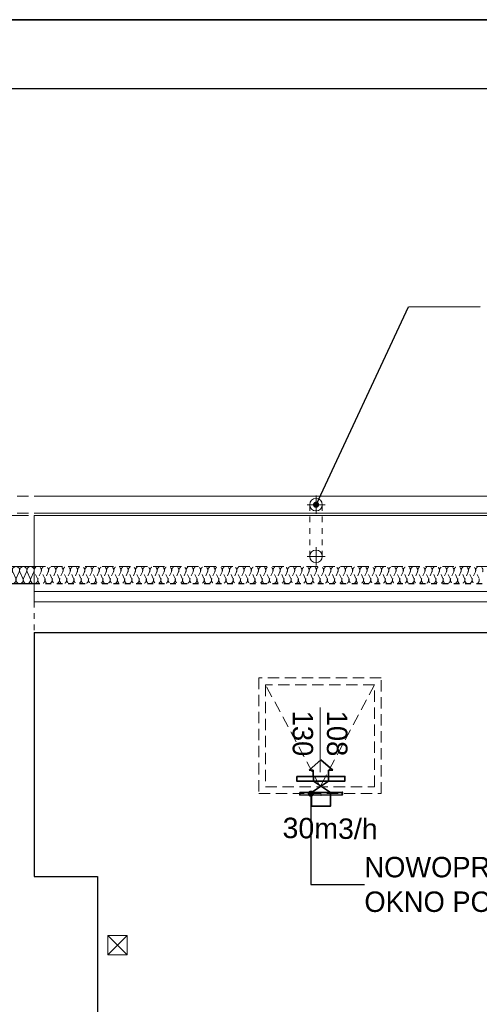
# Model space of a CAD drawing. Header units: millimetres. Extents: x -17429 to 155243, y -2908 to 188569.
# Tile 104 of 113: x 11207 to 15258, y 139390 to 148063. Entities that reach past the tile are written whole.
import ezdxf

# ---------------------------------------------------------------- set-up
doc = ezdxf.new("R2010")
doc.units = ezdxf.units.MM
doc.header["$MEASUREMENT"] = 0
for name, pattern in [('Hidden Line', [100, 50, -50]), ('Hidden Line copy', [80, 40, -40]), ('Krawędzie ukryte', [150, 100, -50]), ('Przerywana', [400, 200, -200])]:
    doc.linetypes.add(name, pattern=pattern)
doc.layers.get('0').update_dxf_attribs({"lineweight": 5})
for name, color, linetype in [('#opisy', 7, 'Continuous'), ('#podkład', 252, 'Continuous'), ('_TABELA', 7, 'Continuous'), ('Arch ocieplenie', 252, 'Continuous')]:
    doc.layers.add(name, color=color, linetype=linetype)
doc.layers.add('arch izolacje_Nr_Pióra__3', color=7, linetype='Continuous', lineweight=13, true_color=0xff6600)
doc.layers.add('Arch ocieplenie_Nr_Pióra__22', color=7, linetype='Continuous', lineweight=9, true_color=0x7f7f7f)
for name, color, linetype, lineweight in [('Arch opisy_Nr_Pióra__21', 252, 'Continuous', 13), ('FLUID-EXR.309', 6, 'Continuous', 35), ('INWENT DACH_Nr_Pióra__21', 7, 'Continuous', 13), ('INWENT KONST. DREWNIANA_Nr_Pióra__21', 7, 'Continuous', 13), ('INWENT ODWODNIENIE_Nr_Pióra__21', 252, 'Continuous', 13), ('INWENT OPISY_Nr_Pióra__21', 252, 'Continuous', 13), ('INWENT. OKNA_Nr_Pióra__21', 7, 'Continuous', 13), ('INWENT.ŚCIANY_Nr_Pióra__1', 252, 'Continuous', 25)]:
    doc.layers.add(name, color=color, linetype=linetype, lineweight=lineweight)
doc.styles.add('ARIAL', font='arial.ttf', dxfattribs={"width": 0.75})
doc.styles.add('GENERATED_STYLE_2', font='txt')
doc.styles.add('GENERATED_STYLE_4', font='txt')
doc.dimstyles.new('GENERATED_STYLE__6', dxfattribs={"dimtxt": 0.18, "dimasz": 109.44, "dimexe": 0.18, "dimexo": 0.0625, "dimgap": 0.09, "dimtad": 0, "dimtih": 1, "dimtoh": 1, "dimdec": 4, "dimzin": 0, "dimdsep": 46, "dimcen": 0.09, "dimadec": 0, "dimazin": 0, "dimtfac": 1, "dimtdec": 4, "dimtmove": 0, "dimatfit": 3, "dimldrblk": 'ARROWHEAD_11', "dimfxl": 1, "dimtolj": 1, "dimtzin": 0, "dimarcsym": 0})

# ---------------------------------------------------------------- blocks, each defined once
blk = doc.blocks.new('Izolacja cieplna 14_126', base_point=(7109.1, 143095.9))
at = {"layer": 'Arch ocieplenie_Nr_Pióra__22', "linetype": 'Continuous'}
for p, q in [((7111.8, 143201.2), (7138.4, 143140.6)), ((7143.8, 143140.6), (7170.4, 143201.2)), ((7175.8, 143201.2), (7202.4, 143140.6)), ((7207.8, 143140.6), (7234.4, 143201.2)), ((7239.8, 143201.2), (7266.4, 143140.6)), ((7271.8, 143140.6), (7298.4, 143201.2)), ((7303.8, 143201.2), (7330.4, 143140.6)), ((7335.8, 143140.6), (7362.4, 143201.2)), ((7367.8, 143201.2), (7394.4, 143140.6)), ((7399.8, 143140.6), (7426.5, 143201.2)), ((7431.8, 143201.2), (7458.5, 143140.6)), ((7463.8, 143140.6), (7490.5, 143201.2)), ((7495.8, 143201.2), (7522.5, 143140.6)), ((7527.9, 143140.6), (7554.5, 143201.2)), ((7559.9, 143201.2), (7586.5, 143140.6)), ((7591.9, 143140.6), (7618.5, 143201.2)), ((7623.9, 143201.2), (7650.5, 143140.6)), ((7655.9, 143140.6), (7682.5, 143201.2)), ((7687.9, 143201.2), (7714.5, 143140.6)), ((7719.9, 143140.6), (7746.5, 143201.2)), ((7751.9, 143201.2), (7778.5, 143140.6)), ((7783.9, 143140.6), (7810.5, 143201.2)), ((7815.9, 143201.2), (7842.6, 143140.6)), ((7847.9, 143140.6), (7874.6, 143201.2)), ((7879.9, 143201.2), (7906.6, 143140.6)), ((7911.9, 143140.6), (7938.6, 143201.2)), ((7944, 143201.2), (7970.6, 143140.6)), ((7976, 143140.6), (8002.6, 143201.2)), ((8008, 143201.2), (8034.6, 143140.6)), ((8040, 143140.6), (8066.6, 143201.2)), ((8072, 143201.2), (8098.6, 143140.6)), ((8104, 143140.6), (8130.6, 143201.2)), ((8136, 143201.2), (8162.6, 143140.6)), ((8168, 143140.6), (8194.6, 143201.2)), ((8200, 143201.2), (8226.6, 143140.6)), ((8232, 143140.6), (8258.7, 143201.2)), ((8264, 143201.2), (8290.7, 143140.6)), ((8296, 143140.6), (8322.7, 143201.2)), ((8328, 143201.2), (8354.7, 143140.6)), ((8360.1, 143140.6), (8386.7, 143201.2)), ((8392.1, 143201.2), (8418.7, 143140.6)), ((8424.1, 143140.6), (8450.7, 143201.2)), ((8456.1, 143201.2), (8482.7, 143140.6)), ((8488.1, 143140.6), (8514.7, 143201.2)), ((8520.1, 143201.2), (8546.7, 143140.6)), ((8552.1, 143140.6), (8578.7, 143201.2)), ((8584.1, 143201.2), (8610.7, 143140.6)), ((8616.1, 143140.6), (8642.7, 143201.2)), ((8648.1, 143201.2), (8674.8, 143140.6)), ((8680.1, 143140.6), (8706.8, 143201.2)), ((8712.1, 143201.2), (8738.8, 143140.6)), ((8744.1, 143140.6), (8770.8, 143201.2)), ((8776.2, 143201.2), (8802.8, 143140.6)), ((8808.2, 143140.6), (8834.8, 143201.2)), ((8840.2, 143201.2), (8866.8, 143140.6)), ((8872.2, 143140.6), (8898.8, 143201.2)), ((8904.2, 143201.2), (8930.8, 143140.6)), ((8936.2, 143140.6), (8962.8, 143201.2)), ((8968.2, 143201.2), (8994.8, 143140.6)), ((9000.2, 143140.6), (9026.8, 143201.2)), ((9032.2, 143201.2), (9058.8, 143140.6)), ((9064.2, 143140.6), (9090.8, 143201.2)), ((9096.2, 143201.2), (9122.9, 143140.6)), ((9128.2, 143140.6), (9154.9, 143201.2)), ((9160.2, 143201.2), (9186.9, 143140.6)), ((9192.2, 143140.6), (9218.9, 143201.2)), ((9224.3, 143201.2), (9250.9, 143140.6)), ((9256.3, 143140.6), (9282.9, 143201.2)), ((9288.3, 143201.2), (9314.9, 143140.6)), ((9320.3, 143140.6), (9346.9, 143201.2)), ((9352.3, 143201.2), (9378.9, 143140.6)), ((9384.3, 143140.6), (9410.9, 143201.2)), ((9416.3, 143201.2), (9442.9, 143140.6)), ((9448.3, 143140.6), (9474.9, 143201.2)), ((9480.3, 143201.2), (9506.9, 143140.6)), ((9512.3, 143140.6), (9539, 143201.2)), ((9544.3, 143201.2), (9571, 143140.6)), ((9576.3, 143140.6), (9603, 143201.2)), ((9608.3, 143201.2), (9635, 143140.6)), ((9640.4, 143140.6), (9667, 143201.2)), ((9672.4, 143201.2), (9699, 143140.6)), ((9704.4, 143140.6), (9731, 143201.2)), ((9736.4, 143201.2), (9763, 143140.6)), ((9768.4, 143140.6), (9795, 143201.2)), ((9800.4, 143201.2), (9827, 143140.6)), ((9832.4, 143140.6), (9859, 143201.2)), ((9864.4, 143201.2), (9891, 143140.6)), ((9896.4, 143140.6), (9923, 143201.2)), ((9928.4, 143201.2), (9955.1, 143140.6)), ((9960.4, 143140.6), (9987.1, 143201.2)), ((9992.4, 143201.2), (10019.1, 143140.6)), ((10024.4, 143140.6), (10051.1, 143201.2)), ((10056.5, 143201.2), (10083.1, 143140.6)), ((10088.5, 143140.6), (10115.1, 143201.2)), ((10120.5, 143201.2), (10147.1, 143140.6)), ((10152.5, 143140.6), (10179.1, 143201.2)), ((10184.5, 143201.2), (10211.1, 143140.6)), ((10216.5, 143140.6), (10243.1, 143201.2)), ((10248.5, 143201.2), (10275.1, 143140.6)), ((10280.5, 143140.6), (10307.1, 143201.2)), ((10312.5, 143201.2), (10339.1, 143140.6)), ((10344.5, 143140.6), (10371.2, 143201.2)), ((10376.5, 143201.2), (10403.2, 143140.6)), ((10408.5, 143140.6), (10435.2, 143201.2)), ((10440.5, 143201.2), (10467.2, 143140.6)), ((10472.6, 143140.6), (10499.2, 143201.2)), ((10504.6, 143201.2), (10531.2, 143140.6)), ((10536.6, 143140.6), (10563.2, 143201.2)), ((10568.6, 143201.2), (10595.2, 143140.6)), ((10600.6, 143140.6), (10627.2, 143201.2)), ((10632.6, 143201.2), (10659.2, 143140.6)), ((10664.6, 143140.6), (10691.2, 143201.2)), ((10696.6, 143201.2), (10723.2, 143140.6)), ((10728.6, 143140.6), (10755.2, 143201.2)), ((10760.6, 143201.2), (10787.3, 143140.6)), ((10792.6, 143140.6), (10819.3, 143201.2)), ((10824.6, 143201.2), (10851.3, 143140.6)), ((10856.6, 143140.6), (10883.3, 143201.2)), ((10888.7, 143201.2), (10915.3, 143140.6)), ((10920.7, 143140.6), (10947.3, 143201.2)), ((10952.7, 143201.2), (10979.3, 143140.6)), ((10984.7, 143140.6), (11011.3, 143201.2)), ((11016.7, 143201.2), (11043.3, 143140.6)), ((11048.7, 143140.6), (11075.3, 143201.2)), ((11080.7, 143201.2), (11107.3, 143140.6)), ((11112.7, 143140.6), (11139.3, 143201.2)), ((11144.7, 143201.2), (11171.3, 143140.6)), ((11176.7, 143140.6), (11203.3, 143201.2)), ((11208.7, 143201.2), (11235.4, 143140.6)), ((11240.7, 143140.6), (11267.4, 143201.2)), ((11272.7, 143201.2), (11299.4, 143140.6)), ((11304.7, 143140.6), (11331.4, 143201.2))]:
    blk.add_line(p, q, dxfattribs=at)
for centre, start_param, end_param in [((7141.1, 143214), 5.870392, 9.837571), ((7205.1, 143214), 5.870392, 9.837571), ((7269.1, 143214), 5.870392, 9.837571), ((7333.1, 143214), 5.870392, 9.837571), ((7397.1, 143214), 5.870392, 9.837571), ((7461.2, 143214), 5.870392, 9.837571), ((7525.2, 143214), 5.870392, 9.837571), ((7589.2, 143214), 5.870392, 9.837571), ((7653.2, 143214), 5.870392, 9.837571), ((7717.2, 143214), 5.870392, 9.837571), ((7781.2, 143214), 5.870392, 9.837571), ((7845.2, 143214), 5.870392, 9.837571), ((7909.3, 143214), 5.870392, 9.837571), ((7973.3, 143214), 5.870392, 9.837571), ((8037.3, 143214), 5.870392, 9.837571), ((8101.3, 143214), 5.870392, 9.837571), ((8165.3, 143214), 5.870392, 9.837571), ((8229.3, 143214), 5.870392, 9.837571), ((8293.3, 143214), 5.870392, 9.837571), ((8357.4, 143214), 5.870392, 9.837571), ((8421.4, 143214), 5.870392, 9.837571), ((8485.4, 143214), 5.870392, 9.837571), ((8549.4, 143214), 5.870392, 9.837571), ((8613.4, 143214), 5.870392, 9.837571), ((8677.4, 143214), 5.870392, 9.837571), ((8741.5, 143214), 5.870392, 9.837571), ((8805.5, 143214), 5.870392, 9.837571), ((8869.5, 143214), 5.870392, 9.837571), ((8933.5, 143214), 5.870392, 9.837571), ((8997.5, 143214), 5.870392, 9.837571), ((9061.5, 143214), 5.870392, 9.837571), ((9125.5, 143214), 5.870392, 9.837571), ((9189.6, 143214), 5.870392, 9.837571), ((9253.6, 143214), 5.870392, 9.837571), ((9317.6, 143214), 5.870392, 9.837571), ((9381.6, 143214), 5.870392, 9.837571), ((9445.6, 143214), 5.870392, 9.837571), ((9509.6, 143214), 5.870392, 9.837571), ((9573.7, 143214), 5.870392, 9.837571), ((9637.7, 143214), 5.870392, 9.837571), ((9701.7, 143214), 5.870392, 9.837571), ((9765.7, 143214), 5.870392, 9.837571), ((9829.7, 143214), 5.870392, 9.837571), ((9893.7, 143214), 5.870392, 9.837571), ((9957.7, 143214), 5.870392, 9.837571), ((10021.8, 143214), 5.870392, 9.837571), ((10085.8, 143214), 5.870392, 9.837571), ((10149.8, 143214), 5.870392, 9.837571), ((10213.8, 143214), 5.870392, 9.837571), ((10277.8, 143214), 5.870392, 9.837571), ((10341.8, 143214), 5.870392, 9.837571), ((10405.8, 143214), 5.870392, 9.837571), ((10469.9, 143214), 5.870392, 9.837571), ((10533.9, 143214), 5.870392, 9.837571), ((10597.9, 143214), 5.870392, 9.837571), ((10661.9, 143214), 5.870392, 9.837571), ((10725.9, 143214), 5.870392, 9.837571), ((10789.9, 143214), 5.870392, 9.837571), ((10854, 143214), 5.870392, 9.837571), ((10918, 143214), 5.870392, 9.837571), ((10982, 143214), 5.870392, 9.837571), ((11046, 143214), 5.870392, 9.837571), ((11110, 143214), 5.870392, 9.837571), ((11174, 143214), 5.870392, 9.837571), ((11238, 143214), 5.870392, 9.837571), ((11302.1, 143214), 5.870392, 9.837571), ((7109.1, 143127.8), 4.712389, 6.695979), ((7173.1, 143127.8), 2.7288, 6.695979), ((7237.1, 143127.8), 2.7288, 6.695979), ((7301.1, 143127.8), 2.7288, 6.695979), ((7365.1, 143127.8), 2.7288, 6.695979), ((7429.1, 143127.8), 2.7288, 6.695979), ((7493.2, 143127.8), 2.7288, 6.695979), ((7557.2, 143127.8), 2.7288, 6.695979), ((7621.2, 143127.8), 2.7288, 6.695979), ((7685.2, 143127.8), 2.7288, 6.695979), ((7749.2, 143127.8), 2.7288, 6.695979), ((7813.2, 143127.8), 2.7288, 6.695979), ((7877.3, 143127.8), 2.7288, 6.695979), ((7941.3, 143127.8), 2.7288, 6.695979), ((8005.3, 143127.8), 2.7288, 6.695979), ((8069.3, 143127.8), 2.7288, 6.695979), ((8133.3, 143127.8), 2.7288, 6.695979), ((8197.3, 143127.8), 2.7288, 6.695979), ((8261.3, 143127.8), 2.7288, 6.695979), ((8325.4, 143127.8), 2.7288, 6.695979), ((8389.4, 143127.8), 2.7288, 6.695979), ((8453.4, 143127.8), 2.7288, 6.695979), ((8517.4, 143127.8), 2.7288, 6.695979), ((8581.4, 143127.8), 2.7288, 6.695979), ((8645.4, 143127.8), 2.7288, 6.695979), ((8709.4, 143127.8), 2.7288, 6.695979), ((8773.5, 143127.8), 2.7288, 6.695979), ((8837.5, 143127.8), 2.7288, 6.695979), ((8901.5, 143127.8), 2.7288, 6.695979), ((8965.5, 143127.8), 2.7288, 6.695979), ((9029.5, 143127.8), 2.7288, 6.695979), ((9093.5, 143127.8), 2.7288, 6.695979), ((9157.6, 143127.8), 2.7288, 6.695979), ((9221.6, 143127.8), 2.7288, 6.695979), ((9285.6, 143127.8), 2.7288, 6.695979), ((9349.6, 143127.8), 2.7288, 6.695979), ((9413.6, 143127.8), 2.7288, 6.695979), ((9477.6, 143127.8), 2.7288, 6.695979), ((9541.6, 143127.8), 2.7288, 6.695979), ((9605.7, 143127.8), 2.7288, 6.695979), ((9669.7, 143127.8), 2.7288, 6.695979), ((9733.7, 143127.8), 2.7288, 6.695979), ((9797.7, 143127.8), 2.7288, 6.695979), ((9861.7, 143127.8), 2.7288, 6.695979), ((9925.7, 143127.8), 2.7288, 6.695979), ((9989.8, 143127.8), 2.7288, 6.695979), ((10053.8, 143127.8), 2.7288, 6.695979), ((10117.8, 143127.8), 2.7288, 6.695979), ((10181.8, 143127.8), 2.7288, 6.695979), ((10245.8, 143127.8), 2.7288, 6.695979), ((10309.8, 143127.8), 2.7288, 6.695979), ((10373.8, 143127.8), 2.7288, 6.695979), ((10437.9, 143127.8), 2.7288, 6.695979), ((10501.9, 143127.8), 2.7288, 6.695979), ((10565.9, 143127.8), 2.7288, 6.695979), ((10629.9, 143127.8), 2.7288, 6.695979), ((10693.9, 143127.8), 2.7288, 6.695979), ((10757.9, 143127.8), 2.7288, 6.695979), ((10821.9, 143127.8), 2.7288, 6.695979), ((10886, 143127.8), 2.7288, 6.695979), ((10950, 143127.8), 2.7288, 6.695979), ((11014, 143127.8), 2.7288, 6.695979), ((11078, 143127.8), 2.7288, 6.695979), ((11142, 143127.8), 2.7288, 6.695979), ((11206, 143127.8), 2.7288, 6.695979), ((11270.1, 143127.8), 2.7288, 6.695979), ((11334.1, 143127.8), 2.7288, 4.712389)]:
    blk.add_ellipse(centre, major_axis=(32, 0), ratio=0.996693, start_param=start_param, end_param=end_param, dxfattribs=at)
blk = doc.blocks.new('Izolacja cieplna 14_130', base_point=(32134.1, 143095.9))
at = {"layer": 'Arch ocieplenie_Nr_Pióra__22', "linetype": 'Hidden Line copy'}
for p, q in [((11363.3, 143140.5), (11336.8, 143201.1)), ((11395.2, 143201.1), (11368.7, 143140.5)), ((11427.1, 143140.5), (11400.6, 143201.1)), ((11459, 143201.1), (11432.5, 143140.5)), ((11490.9, 143140.5), (11464.4, 143201.1)), ((11522.8, 143201.1), (11496.3, 143140.5)), ((11554.7, 143140.5), (11528.2, 143201.1)), ((11586.6, 143201.1), (11560.1, 143140.5)), ((11618.5, 143140.5), (11592, 143201.1)), ((11650.4, 143201.1), (11623.9, 143140.5)), ((11682.3, 143140.5), (11655.8, 143201.1)), ((11714.2, 143201.1), (11687.7, 143140.5)), ((11746.1, 143140.5), (11719.6, 143201.1)), ((11778, 143201.1), (11751.5, 143140.5)), ((11809.9, 143140.5), (11783.4, 143201.1)), ((11841.8, 143201.1), (11815.3, 143140.5)), ((11873.7, 143140.5), (11847.2, 143201.1)), ((11905.6, 143201.1), (11879.1, 143140.5)), ((11937.5, 143140.5), (11911, 143201.1)), ((11969.4, 143201.1), (11942.9, 143140.5)), ((12001.3, 143140.5), (11974.8, 143201.1)), ((12033.2, 143201.1), (12006.7, 143140.5)), ((12065.1, 143140.5), (12038.6, 143201.1)), ((12097, 143201.1), (12070.5, 143140.5)), ((12128.9, 143140.5), (12102.4, 143201.1)), ((12160.8, 143201.1), (12134.3, 143140.5)), ((12192.7, 143140.5), (12166.2, 143201.1)), ((12224.6, 143201.1), (12198.1, 143140.5)), ((12256.5, 143140.5), (12230, 143201.1)), ((12288.4, 143201.1), (12261.9, 143140.5)), ((12320.3, 143140.5), (12293.8, 143201.1)), ((12352.2, 143201.1), (12325.7, 143140.5)), ((12384.2, 143140.5), (12357.6, 143201.1)), ((12416.1, 143201.1), (12389.5, 143140.5)), ((12448, 143140.5), (12421.4, 143201.1)), ((12479.9, 143201.1), (12453.3, 143140.5)), ((12511.8, 143140.5), (12485.2, 143201.1)), ((12543.7, 143201.1), (12517.1, 143140.5)), ((12575.6, 143140.5), (12549, 143201.1)), ((12607.5, 143201.1), (12580.9, 143140.5)), ((12639.4, 143140.5), (12612.8, 143201.1)), ((12671.3, 143201.1), (12644.7, 143140.5)), ((12703.2, 143140.5), (12676.6, 143201.1)), ((12735.1, 143201.1), (12708.5, 143140.5)), ((12767, 143140.5), (12740.4, 143201.1)), ((12798.9, 143201.1), (12772.3, 143140.5)), ((12830.8, 143140.5), (12804.2, 143201.1)), ((12862.7, 143201.1), (12836.1, 143140.5)), ((12894.6, 143140.5), (12868, 143201.1)), ((12926.5, 143201.1), (12899.9, 143140.5)), ((12958.4, 143140.5), (12931.8, 143201.1)), ((12990.3, 143201.1), (12963.7, 143140.5)), ((13022.2, 143140.5), (12995.6, 143201.1)), ((13054.1, 143201.1), (13027.5, 143140.5)), ((13086, 143140.5), (13059.5, 143201.1)), ((13117.9, 143201.1), (13091.4, 143140.5)), ((13149.8, 143140.5), (13123.3, 143201.1)), ((13181.7, 143201.1), (13155.2, 143140.5)), ((13213.6, 143140.5), (13187.1, 143201.1)), ((13245.5, 143201.1), (13219, 143140.5)), ((13277.4, 143140.5), (13250.9, 143201.1)), ((13309.3, 143201.1), (13282.8, 143140.5)), ((13341.2, 143140.5), (13314.7, 143201.1)), ((13373.1, 143201.1), (13346.6, 143140.5)), ((13405, 143140.5), (13378.5, 143201.1)), ((13436.9, 143201.1), (13410.4, 143140.5)), ((13468.8, 143140.5), (13442.3, 143201.1)), ((13500.7, 143201.1), (13474.2, 143140.5)), ((13532.6, 143140.5), (13506.1, 143201.1)), ((13564.5, 143201.1), (13538, 143140.5)), ((13596.4, 143140.5), (13569.9, 143201.1)), ((13628.3, 143201.1), (13601.8, 143140.5)), ((13660.2, 143140.5), (13633.7, 143201.1)), ((13692.1, 143201.1), (13665.6, 143140.5)), ((13724, 143140.5), (13697.5, 143201.1)), ((13755.9, 143201.1), (13729.4, 143140.5)), ((13787.8, 143140.5), (13761.3, 143201.1)), ((13819.7, 143201.1), (13793.2, 143140.5)), ((13851.6, 143140.5), (13825.1, 143201.1)), ((13883.5, 143201.1), (13857, 143140.5)), ((13915.4, 143140.5), (13888.9, 143201.1)), ((13947.3, 143201.1), (13920.8, 143140.5)), ((13979.2, 143140.5), (13952.7, 143201.1)), ((14011.1, 143201.1), (13984.6, 143140.5)), ((14043, 143140.5), (14016.5, 143201.1)), ((14074.9, 143201.1), (14048.4, 143140.5)), ((14106.9, 143140.5), (14080.3, 143201.1)), ((14138.8, 143201.1), (14112.2, 143140.5)), ((14170.7, 143140.5), (14144.1, 143201.1)), ((14202.6, 143201.1), (14176, 143140.5)), ((14234.5, 143140.5), (14207.9, 143201.1)), ((14266.4, 143201.1), (14239.8, 143140.5)), ((14298.3, 143140.5), (14271.7, 143201.1)), ((14330.2, 143201.1), (14303.6, 143140.5)), ((14362.1, 143140.5), (14335.5, 143201.1)), ((14394, 143201.1), (14367.4, 143140.5)), ((14425.9, 143140.5), (14399.3, 143201.1)), ((14457.8, 143201.1), (14431.2, 143140.5)), ((14489.7, 143140.5), (14463.1, 143201.1)), ((14521.6, 143201.1), (14495, 143140.5)), ((14553.5, 143140.5), (14526.9, 143201.1)), ((14585.4, 143201.1), (14558.8, 143140.5)), ((14617.3, 143140.5), (14590.7, 143201.1)), ((14649.2, 143201.1), (14622.6, 143140.5)), ((14681.1, 143140.5), (14654.5, 143201.1)), ((14713, 143201.1), (14686.4, 143140.5)), ((14744.9, 143140.5), (14718.3, 143201.1)), ((14776.8, 143201.1), (14750.2, 143140.5)), ((14808.7, 143140.5), (14782.1, 143201.1)), ((14840.6, 143201.1), (14814.1, 143140.5)), ((14872.5, 143140.5), (14846, 143201.1)), ((14904.4, 143201.1), (14877.9, 143140.5)), ((14936.3, 143140.5), (14909.8, 143201.1)), ((14968.2, 143201.1), (14941.7, 143140.5)), ((15000.1, 143140.5), (14973.6, 143201.1)), ((15032, 143201.1), (15005.5, 143140.5)), ((15063.9, 143140.5), (15037.4, 143201.1)), ((15095.8, 143201.1), (15069.3, 143140.5)), ((15127.7, 143140.5), (15101.2, 143201.1)), ((15159.6, 143201.1), (15133.1, 143140.5)), ((15191.5, 143140.5), (15165, 143201.1)), ((15223.4, 143201.1), (15196.9, 143140.5)), ((15255.3, 143140.5), (15228.8, 143201.1))]:
    blk.add_line(p, q, dxfattribs=at)
for centre, start, end in [((11366, 143213.9), 336.34881, 203.65129), ((11429.8, 143213.9), 336.34881, 203.65129), ((11493.6, 143213.9), 336.34881, 203.65129), ((11557.4, 143213.9), 336.34881, 203.65129), ((11621.2, 143213.9), 336.34881, 203.65129), ((11685, 143213.9), 336.34881, 203.65129), ((11748.8, 143213.9), 336.34881, 203.65129), ((11812.6, 143213.9), 336.34881, 203.65129), ((11876.4, 143213.9), 336.34881, 203.65129), ((11940.2, 143213.9), 336.34881, 203.65129), ((12004, 143213.9), 336.34881, 203.65129), ((12067.8, 143213.9), 336.34881, 203.65129), ((12131.6, 143213.9), 336.34881, 203.65129), ((12195.4, 143213.9), 336.34881, 203.65129), ((12259.2, 143213.9), 336.34881, 203.65129), ((12323, 143213.9), 336.34881, 203.65129), ((12386.8, 143213.9), 336.34881, 203.65129), ((12450.6, 143213.9), 336.34881, 203.65129), ((12514.4, 143213.9), 336.34881, 203.65129), ((12578.2, 143213.9), 336.34881, 203.65129), ((12642, 143213.9), 336.34881, 203.65129), ((12705.8, 143213.9), 336.34881, 203.65129), ((12769.7, 143213.9), 336.34881, 203.65129), ((12833.5, 143213.9), 336.34881, 203.65129), ((12897.3, 143213.9), 336.34881, 203.65129), ((12961.1, 143213.9), 336.34881, 203.65129), ((13024.9, 143213.9), 336.34881, 203.65129), ((13088.7, 143213.9), 336.34881, 203.65129), ((13152.5, 143213.9), 336.34881, 203.65129), ((13216.3, 143213.9), 336.34881, 203.65129), ((13280.1, 143213.9), 336.34881, 203.65129), ((13343.9, 143213.9), 336.34881, 203.65129), ((13407.7, 143213.9), 336.34881, 203.65129), ((13471.5, 143213.9), 336.34881, 203.65129), ((13535.3, 143213.9), 336.34881, 203.65129), ((13599.1, 143213.9), 336.34881, 203.65129), ((13662.9, 143213.9), 336.34881, 203.65129), ((13726.7, 143213.9), 336.34881, 203.65129), ((13790.5, 143213.9), 336.34881, 203.65129), ((13854.3, 143213.9), 336.34881, 203.65129), ((13918.1, 143213.9), 336.34881, 203.65129), ((13981.9, 143213.9), 336.34881, 203.65129), ((14045.7, 143213.9), 336.34881, 203.65129), ((14109.5, 143213.9), 336.34881, 203.65129), ((14173.3, 143213.9), 336.34881, 203.65129), ((14237.1, 143213.9), 336.34881, 203.65129), ((14300.9, 143213.9), 336.34881, 203.65129), ((14364.7, 143213.9), 336.34881, 203.65129), ((14428.5, 143213.9), 336.34881, 203.65129), ((14492.4, 143213.9), 336.34881, 203.65129), ((14556.2, 143213.9), 336.34881, 203.65129), ((14620, 143213.9), 336.34881, 203.65129), ((14683.8, 143213.9), 336.34881, 203.65129), ((14747.6, 143213.9), 336.34881, 203.65129), ((14811.4, 143213.9), 336.34881, 203.65129), ((14875.2, 143213.9), 336.34881, 203.65129), ((14939, 143213.9), 336.34881, 203.65129), ((15002.8, 143213.9), 336.34881, 203.65129), ((15066.6, 143213.9), 336.34881, 203.65129), ((15130.4, 143213.9), 336.34881, 203.65129), ((15194.2, 143213.9), 336.34881, 203.65129), ((15258, 143213.9), 336.34881, 203.65129), ((11334.1, 143127.7), 270.00004, 23.65124), ((11397.9, 143127.7), 156.34879, 23.65124), ((11461.7, 143127.7), 156.34879, 23.65124), ((11525.5, 143127.7), 156.34879, 23.65124), ((11589.3, 143127.7), 156.34879, 23.65124), ((11653.1, 143127.7), 156.34879, 23.65124), ((11716.9, 143127.7), 156.34879, 23.65124), ((11780.7, 143127.7), 156.34879, 23.65124), ((11844.5, 143127.7), 156.34879, 23.65124), ((11908.3, 143127.7), 156.34879, 23.65124), ((11972.1, 143127.7), 156.34879, 23.65124), ((12035.9, 143127.7), 156.34879, 23.65124), ((12099.7, 143127.7), 156.34879, 23.65124), ((12163.5, 143127.7), 156.34879, 23.65124), ((12227.3, 143127.7), 156.34879, 23.65124), ((12291.1, 143127.7), 156.34879, 23.65124), ((12354.9, 143127.7), 156.34879, 23.65124), ((12418.7, 143127.7), 156.34879, 23.65124), ((12482.5, 143127.7), 156.34879, 23.65124), ((12546.3, 143127.7), 156.34879, 23.65124), ((12610.1, 143127.7), 156.34879, 23.65124), ((12673.9, 143127.7), 156.34879, 23.65124), ((12737.8, 143127.7), 156.34879, 23.65124), ((12801.6, 143127.7), 156.34879, 23.65124), ((12865.4, 143127.7), 156.34879, 23.65124), ((12929.2, 143127.7), 156.34879, 23.65124), ((12993, 143127.7), 156.34879, 23.65124), ((13056.8, 143127.7), 156.34879, 23.65124), ((13120.6, 143127.7), 156.34879, 23.65124), ((13184.4, 143127.7), 156.34879, 23.65124), ((13248.2, 143127.7), 156.34879, 23.65124), ((13312, 143127.7), 156.34879, 23.65124), ((13375.8, 143127.7), 156.34879, 23.65124), ((13439.6, 143127.7), 156.34879, 23.65124), ((13503.4, 143127.7), 156.34879, 23.65124), ((13567.2, 143127.7), 156.34879, 23.65124), ((13631, 143127.7), 156.34879, 23.65124), ((13694.8, 143127.7), 156.34879, 23.65124), ((13758.6, 143127.7), 156.34879, 23.65124), ((13822.4, 143127.7), 156.34879, 23.65124), ((13886.2, 143127.7), 156.34879, 23.65124), ((13950, 143127.7), 156.34879, 23.65124), ((14013.8, 143127.7), 156.34879, 23.65124), ((14077.6, 143127.7), 156.34879, 23.65124), ((14141.4, 143127.7), 156.34879, 23.65124), ((14205.2, 143127.7), 156.34879, 23.65124), ((14269, 143127.7), 156.34879, 23.65124), ((14332.8, 143127.7), 156.34879, 23.65124), ((14396.6, 143127.7), 156.34879, 23.65124), ((14460.5, 143127.7), 156.34879, 23.65124), ((14524.3, 143127.7), 156.34879, 23.65124), ((14588.1, 143127.7), 156.34879, 23.65124), ((14651.9, 143127.7), 156.34879, 23.65124), ((14715.7, 143127.7), 156.34879, 23.65124), ((14779.5, 143127.7), 156.34879, 23.65124), ((14843.3, 143127.7), 156.34879, 23.65124), ((14907.1, 143127.7), 156.34879, 23.65124), ((14970.9, 143127.7), 156.34879, 23.65124), ((15034.7, 143127.7), 156.34879, 23.65124), ((15098.5, 143127.7), 156.34879, 23.65124), ((15162.3, 143127.7), 156.34879, 23.65124), ((15226.1, 143127.7), 156.34879, 23.65124)]:
    blk.add_arc(centre, 31.9, start, end, dxfattribs=at)
blk = doc.blocks.new('ARROWHEAD_11')
at = {"color": 0, "linetype": 'Continuous', "lineweight": 0}
blk.add_line((0, 0), (-1, 0), dxfattribs=at)
at = {"color": 0, "linetype": 'Continuous', "lineweight": 0, "const_width": 0.25, "flags": 128}
blk.add_lwpolyline([(-0.125, 0, 1), (0.125, 0, 1)], format="xyb", close=True, dxfattribs=at)
blk = doc.blocks.new('gfgf')
at = {"layer": '_TABELA', "color": 7}
for p, q in [((41197.7, 148063.5), (-15802.3, 148063.5)), ((40597.7, 147453.5), (-13302.3, 147453.5))]:
    blk.add_line(p, q, dxfattribs=at)
blk = doc.blocks.new('hg')
at = {"layer": 'FLUID-EXR.309', "color": 7}
for p, q in [((17736.9, 124343.3), (17844.7, 124488.1)), ((17745.9, 124510.2), (17837.5, 124354.6)), ((17844.7, 124488.1), (17940.6, 124483)), ((17942.6, 124520), (17940.6, 124483)), ((18029.8, 124411.2), (17942.6, 124520)), ((17931.4, 124312.3), (18029.8, 124411.2)), ((17837.5, 124354.6), (17933.4, 124349.4)), ((17933.4, 124349.4), (17931.4, 124312.3))]:
    blk.add_line(p, q, dxfattribs=at)
for points in [[(17730.2, 124614.3), (17710.1, 124241.5), (17731.4, 124240.4), (17751.5, 124613.1)], [(17893.7, 124630.3), (17870.9, 124207.9), (17829.7, 124210.2), (17852.4, 124632.6)], [(17745.9, 124510.2), (17625.4, 124516.7), (17616.4, 124349.8), (17736.9, 124343.3)]]:
    blk.add_lwpolyline(points, close=True, dxfattribs=at)
for p in [(17720.1, 124427.9), (17741.4, 124426.7), (17710.1, 124241.5), (17731.4, 124240.4)]:
    blk.add_point(p, dxfattribs=at)
blk = doc.blocks.new('piwnica')
at = {"layer": 'arch izolacje_Nr_Pióra__3', "color": 252, "linetype": 'Continuous'}
blk.add_line((5484.1, 143245.9), (11334.1, 143245.9), dxfattribs=at)
at = {"layer": 'arch izolacje_Nr_Pióra__3', "color": 252, "linetype": 'Krawędzie ukryte'}
blk.add_line((11334.1, 143245.9), (32134.1, 143245.9), dxfattribs=at)
at = {"layer": 'INWENT DACH_Nr_Pióra__21', "color": 252, "linetype": 'Krawędzie ukryte'}
for p, q in [((5484.1, 143865.9), (11334.1, 143865.9)), ((5484.1, 143715.9), (11334.1, 143715.9))]:
    blk.add_line(p, q, dxfattribs=at)
at = {"layer": 'INWENT DACH_Nr_Pióra__21', "color": 252, "linetype": 'Continuous'}
for p, q in [((11334.1, 143865.9), (32584.1, 143865.9)), ((11334.1, 143715.9), (32584.1, 143715.9)), ((11334.1, 142935.9), (11334.1, 143695.9)), ((11334.1, 143695.9), (32584.1, 143695.9)), ((11334.1, 143025.9), (32584.1, 143025.9)), ((11334.1, 142935.9), (32584.1, 142935.9))]:
    blk.add_line(p, q, dxfattribs=at)
at = {"layer": 'INWENT DACH_Nr_Pióra__21', "color": 252, "linetype": 'Przerywana'}
blk.add_line((5484.1, 143695.9), (11334.1, 143695.9), dxfattribs=at)
at = {"layer": 'INWENT DACH_Nr_Pióra__21', "color": 252, "linetype": 'Hidden Line'}
blk.add_line((11334.1, 142935.9), (11334.1, 142665.9), dxfattribs=at)
at = {"layer": 'INWENT KONST. DREWNIANA_Nr_Pióra__21', "color": 252, "linetype": 'Continuous'}
for p, q in [((12154.1, 139995.9), (11984.1, 139995.9)), ((11984.1, 139995.9), (11984.1, 139825.9)), ((11984.1, 139995.9), (12154.1, 139825.9)), ((11984.1, 139825.9), (12154.1, 139995.9)), ((12154.1, 139825.9), (12154.1, 139995.9)), ((11984.1, 139825.9), (12154.1, 139825.9))]:
    blk.add_line(p, q, dxfattribs=at)
at = {"layer": 'INWENT ODWODNIENIE_Nr_Pióra__21', "color": 252, "linetype": 'Continuous'}
for p, q in [((13819.1, 143870.9), (13819.1, 143710.9)), ((13739.1, 143790.9), (13899.1, 143790.9)), ((13819.1, 143415.9), (13819.1, 143255.9)), ((13739.1, 143335.9), (13899.1, 143335.9))]:
    blk.add_line(p, q, dxfattribs=at)
at = {"layer": 'INWENT ODWODNIENIE_Nr_Pióra__21', "color": 252, "linetype": 'Hidden Line'}
for p, q in [((13764.1, 143335.9), (13764.1, 143790.9)), ((13874.1, 143335.9), (13874.1, 143790.9))]:
    blk.add_line(p, q, dxfattribs=at)
at = {"layer": 'INWENT ODWODNIENIE_Nr_Pióra__21', "color": 252, "linetype": 'Continuous'}
for centre in [(13819.1, 143790.9), (13819.1, 143335.9)]:
    blk.add_circle(centre, 55, dxfattribs=at)
at = {"layer": 'INWENT OPISY_Nr_Pióra__21', "color": 252, "linetype": 'Continuous'}
blk.add_line((13854.1, 141435.9), (13854.1, 142005.9), dxfattribs=at)
at = {"layer": 'INWENT. OKNA_Nr_Pióra__21', "color": 252, "linetype": 'Krawędzie ukryte'}
for p, q in [((13314.1, 142265.9), (13314.1, 141245.9)), ((14394.1, 142265.9), (13314.1, 142265.9)), ((14394.1, 141245.9), (14394.1, 142265.9)), ((13854.1, 141305.9), (13374.1, 142205.9)), ((14334.1, 142205.9), (13374.1, 142205.9)), ((13374.1, 142205.9), (13374.1, 141305.9)), ((14334.1, 142205.9), (13854.1, 141305.9)), ((14334.1, 141305.9), (14334.1, 142205.9)), ((13374.1, 141305.9), (14334.1, 141305.9)), ((13314.1, 141245.9), (14394.1, 141245.9))]:
    blk.add_line(p, q, dxfattribs=at)
at = {"layer": 'INWENT.ŚCIANY_Nr_Pióra__1', "color": 252, "linetype": 'Continuous'}
for p, q in [((7129.1, 143095.9), (11334.1, 143095.9)), ((11334.1, 142665.9), (31664.1, 142665.9)), ((11334.1, 142665.9), (11334.1, 140515.9)), ((11334.1, 140515.9), (11893.1, 140515.9)), ((11893.1, 140515.9), (11893.1, 138545.9))]:
    blk.add_line(p, q, dxfattribs=at)
at = {"layer": 'INWENT.ŚCIANY_Nr_Pióra__1', "color": 252, "linetype": 'Hidden Line'}
blk.add_line((11334.1, 143095.9), (31984.1, 143095.9), dxfattribs=at)
at = {"layer": 'Arch ocieplenie', "color": 252, "linetype": 'Continuous', "lineweight": 9}
blk.add_blockref('Izolacja cieplna 14_126', (7109.1, 143095.9), dxfattribs=at)
at = {"layer": 'Arch ocieplenie', "color": 252, "linetype": 'Hidden Line copy', "lineweight": 9}
blk.add_blockref('Izolacja cieplna 14_130', (32134.1, 143095.9), dxfattribs=at)
at = {"layer": 'Arch opisy_Nr_Pióra__21', "color": 252, "linetype": 'Continuous', "insert": (14244.9, 140445.1), "char_height": 180, "width": 2514.08, "attachment_point": 4, "line_spacing_factor": 1.015474, "style": 'GENERATED_STYLE_4'}
blk.add_mtext('{NOWOPROJEKTOWANE \\POKNO POŁACIOWE}', dxfattribs=at)
at = {"layer": 'INWENT OPISY_Nr_Pióra__21', "color": 252, "linetype": 'Continuous', "insert": (14095.3, 141775.9), "char_height": 180, "width": 1346.334, "attachment_point": 2, "rotation": 270, "line_spacing_factor": 1.008452, "style": 'GENERATED_STYLE_2'}
blk.add_mtext('{108\\P130}', dxfattribs=at)
at = {"layer": 'Arch opisy_Nr_Pióra__21', "color": 252, "linetype": 'Continuous', "annotation_type": 0, "has_hookline": 1, "hookline_direction": 0, "text_width": 2837.1}
blk.add_leader([(13773.4, 141245.9), (13773.4, 140444.2), (14244.8, 140445.1)], dimstyle='GENERATED_STYLE__6', dxfattribs=at)
at = {"layer": 'INWENT OPISY_Nr_Pióra__21', "color": 252, "linetype": 'Continuous', "annotation_type": 0, "has_hookline": 1, "hookline_direction": 0, "text_width": 394.3}
blk.add_leader([(13819.1, 143790.9), (14633.4, 145534.7), (15264.1, 145535.6)], dimstyle='GENERATED_STYLE__6', dxfattribs=at)

msp = doc.modelspace()

# ---------------------------------------------------------------- linework, layer by layer
at = {"layer": '_TABELA', "color": 7}
msp.add_line((-15802.3, 148063.5), (26197.7, 148063.5), dxfattribs=at)

# ---------------------------------------------------------------- block references
at = {"layer": '#podkład'}
msp.add_blockref('piwnica', (0, 0), dxfattribs=at)
msp.add_blockref('gfgf', (0, 0))
at = {"color": 2, "rotation": 93.3538706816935}
msp.add_blockref('hg', (139114.2, 130824.3), dxfattribs=at)

# ---------------------------------------------------------------- texts
at = {"layer": '#opisy', "color": 7, "lineweight": 0, "style": 'ARIAL'}
msp.add_text('30m3/h', height=180, rotation=359.21724, dxfattribs=at).set_placement((13522.4, 140855.1, 139.7))

doc.saveas('drawing.dxf')
